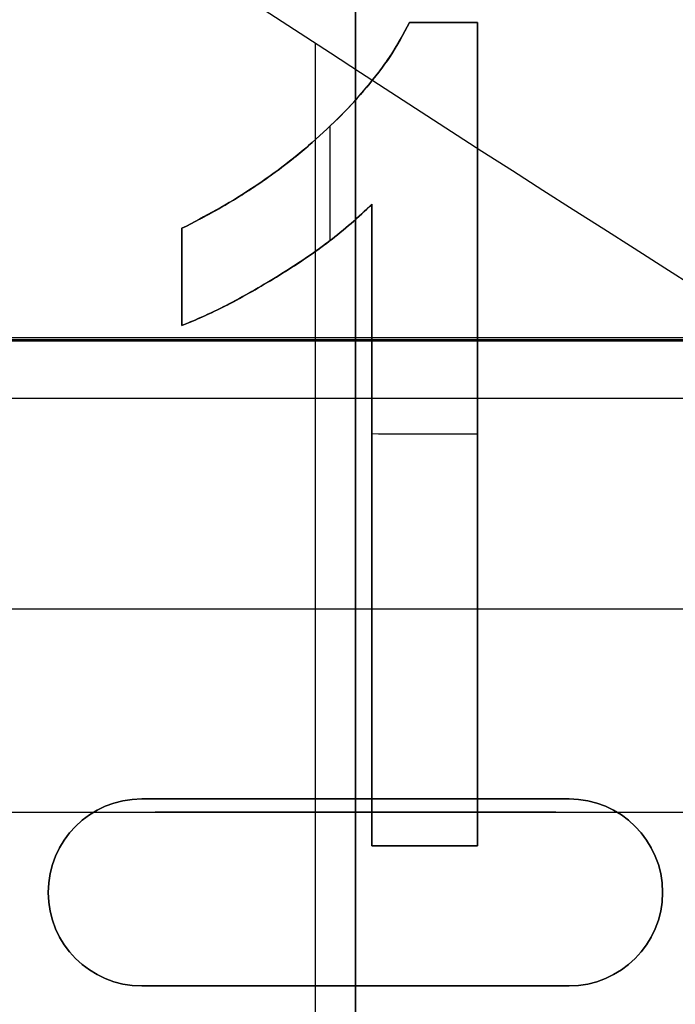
# Model space of a CAD drawing. Header units: millimetres. Extents: x -68 to 68, y -70 to 54.
# Tile 8 of 83: x -47.26 to -44.8, y -48.82 to -45.13. Entities that reach past the tile are written whole.
import ezdxf

# ---------------------------------------------------------------- set-up
doc = ezdxf.new("R2010")
doc.units = ezdxf.units.MM
doc.layers.add('Layer 01', color=7, linetype='Continuous', true_color=0x000000)

# ---------------------------------------------------------------- blocks, each defined once
blk = doc.blocks.new('User_Library-MINI-DIN-6.step')
at = {"layer": 'Layer 01', "color": 9, "true_color": 0xbebebe}
for p, q in [((-13.1, 6.3), (8.881784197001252e-16, 6.3)), ((-6.550000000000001, 6.3, 6.999999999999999), (-6.550000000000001, 6.3, -7)), ((-5, 3.000000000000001), (-5, 5.000000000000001)), ((-5, 5), (1.110223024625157e-16, 5)), ((-5, 3.000000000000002), (1.110223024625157e-16, 3.000000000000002)), ((-5.000000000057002, 2), (-3.552647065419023e-11, 2)), ((-5.000000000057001, 0), (-5.000000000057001, 2)), ((-5.000000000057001, 1, -0.75), (-5.000000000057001, 1, 0.75)), ((-5.000000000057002, 1.38913403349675e-16), (-3.552647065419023e-11, 1.38913403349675e-16)), ((-5, -4), (1.110223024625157e-16, -4)), ((-5, -4.5), (-5, -4.000000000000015)), ((-5.551115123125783e-17, -4.5), (-5, -4.5)), ((-5.551115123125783e-17, -4.7), (-5, -4.7)), ((-5, -5), (-5, -4.699999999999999)), ((-5, -5), (1.110223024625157e-16, -5)), ((2.220446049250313e-16, -6.5), (-13.1, -6.5)), ((-6.550000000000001, -6.5, 6.499999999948), (-6.550000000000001, -6.500000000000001, -6.499999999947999))]:
    blk.add_line(p, q, dxfattribs=at)
at = {"layer": 'Layer 01', "color": 9, "true_color": 0xbebebe, "extrusion": (-1, 0, 0)}
blk.add_arc((0, 0, 5), 5, 90.00000000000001, 270, dxfattribs=at)
at = {"layer": 'Layer 01', "color": 9, "true_color": 0xbebebe, "extrusion": (1, 0, 0)}
for centre, radius, start, end in [((0, 0, -5), 5, 90, 270), ((0, 2.913936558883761e-34, -5), 4.7, 90.00000000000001, 270), ((0, 0, -5), 4.5, 90.00000000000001, 270), ((7.582823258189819e-14, 8.811706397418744e-17, -5), 4.000000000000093, 144.4011407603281, 215.5988592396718)]:
    blk.add_arc(centre, radius, start, end, dxfattribs=at)
at = {"layer": 'Layer 01', "color": 9, "true_color": 0xbebebe}
for points in [[(-5, 3, 0.75), (-5, 3), (-5, 3, -0.75)], [(-5.000000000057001, 2, -0.75), (-5.000000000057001, 2), (-5.000000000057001, 2, 0.75)], [(-5.000000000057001, 0, 0.75), (-5.000000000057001, 0), (-5.000000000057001, 0, -0.75)]]:
    blk.add_open_spline(points, degree=2, dxfattribs=at)
blk = doc.blocks.new('X1.step')
at = {"layer": 'Layer 01', "extrusion": (-0.999999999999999, -1.1924881e-08, -4.3711409e-08)}
blk.add_blockref('User_Library-MINI-DIN-6.step', (73.09999508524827, 7.015313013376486, -13.99999527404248), dxfattribs=at)
blk = doc.blocks.new('Open CASCADE STEP translator 6.8 1.1.1.step')
at = {"layer": 'Layer 01', "color": 96, "true_color": 0x008000}
for p, q in [((13.19999646, -68.05000106, 0.80070198), (14.79999834, -68.05000106, 0.80070198)), ((13.9999974, -68.05000106, 1.60140396), (13.9999974, -68.05000106)), ((12.84999715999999, -68.40000036, 1.60140396), (12.84999715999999, -68.40000036)), ((15.14999764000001, -68.40000036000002, 1.60140396), (15.14999764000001, -68.40000036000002)), ((13.19999646, -68.74999966, 0.80070198), (14.79999834, -68.74999966, 0.80070198)), ((13.9999974, -68.74999966, 1.60140396), (13.9999974, -68.74999966))]:
    blk.add_line(p, q, dxfattribs=at)
at = {"layer": 'Layer 01', "color": 96, "true_color": 0x008000, "extrusion": (0, 0, -1)}
for centre, start, end in [((-13.19999646, -68.40000036, -1.60140396), 270.0000000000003, 90), ((-13.19999645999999, -68.40000036, -0.80070198), 270, 90), ((-14.79999834, -68.40000036, -1.60140396), 90, 269.9999999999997), ((-14.79999834, -68.40000036, -0.80070198), 90.00000000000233, 270.0000000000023)]:
    blk.add_arc(centre, 0.3499993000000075, start, end, dxfattribs=at)
at = {"layer": 'Layer 01', "color": 96, "true_color": 0x008000}
for centre, start, end in [((13.19999646, -68.40000036), 90.0000000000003, 270), ((14.79999834, -68.40000036), 270, 89.99999999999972)]:
    blk.add_arc(centre, 0.3499993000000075, start, end, dxfattribs=at)
for points in [[(13.19999646, -68.05000106, 1.60140396), (13.19999646, -68.05000106, 0.80070198), (13.19999646, -68.05000106)], [(14.79999834, -68.05000106, 1.60140396), (13.9999974, -68.05000106, 1.60140396), (13.19999646, -68.05000106, 1.60140396)], [(13.19999646, -68.05000106), (13.9999974, -68.05000106), (14.79999834, -68.05000106)], [(14.79999834, -68.05000106), (14.79999834, -68.05000106, 0.80070198), (14.79999834, -68.05000106, 1.60140396)], [(13.19999646, -68.74999966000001), (13.19999646, -68.74999966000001, 0.80070198), (13.19999646, -68.74999966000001, 1.60140396)], [(14.79999834, -68.74999966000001), (13.9999974, -68.74999966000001), (13.19999646, -68.74999966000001)], [(14.79999834, -68.74999966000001, 1.60140396), (13.9999974, -68.74999966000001, 1.60140396), (13.19999646, -68.74999966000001, 1.60140396)], [(14.79999834, -68.74999966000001, 1.60140396), (14.79999834, -68.74999966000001, 0.80070198), (14.79999834, -68.74999966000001)]]:
    blk.add_open_spline(points, degree=2, dxfattribs=at)
blk = doc.blocks.new('Board.step')
at = {"layer": 'Layer 01'}
blk.add_blockref('Open CASCADE STEP translator 6.8 1.1.1.step', (0, 0, -1.60140396), dxfattribs=at)
blk = doc.blocks.new('MC403-X_A_090322_MultipleBody.step')
at = {"layer": 'Layer 01'}
for name in ['Board.step', 'X1.step']:
    blk.add_blockref(name, (0, 0), dxfattribs=at)
blk = doc.blocks.new('MC403-X_A_090322_MultipleBody 090322')
at = {"layer": 'Layer 01'}
blk.add_blockref('MC403-X_A_090322_MultipleBody.step', (0, 0), dxfattribs=at)
blk = doc.blocks.new('TRO-13-001 MC403 CASTING270122')
at = {"layer": 'Layer 01', "color": 7, "true_color": 0xdde8ff}
blk.add_line((-48.79725641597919, -46.32941532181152, -12.35), (-27.79725641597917, -46.32941532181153, -12.35), dxfattribs=at)
for points in [[(-27.79725641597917, -46.32417720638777, -12.2), (-38.29725641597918, -46.32417720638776, -12.2), (-48.79725641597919, -46.32417720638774, -12.2)], [(-48.79725641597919, -46.33465343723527, -12.5), (-38.29725641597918, -46.33465343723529, -12.5), (-27.79725641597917, -46.3346534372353, -12.5)]]:
    blk.add_open_spline(points, degree=2, dxfattribs=at)
blk = doc.blocks.new('TRO-13-003 MC403 FRONT CASING270122')
at = {"layer": 'Layer 01', "color": 254, "true_color": 0xcad1ee}
for p, q in [((-45.79723188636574, -45.14297913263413, 18.08516911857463), (-45.54286955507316, -45.14297913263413, 18.08516911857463)), ((-45.67005072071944, -45.14297913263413, 18.23565471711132), (-45.67005072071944, -45.14297913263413, 17.93470037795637)), ((-45.54286955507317, -48.22496155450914, 17.9872300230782), (-45.54286955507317, -45.14297913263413, 17.9872300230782)), ((-46.15000000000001, -54.24690892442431, 15.2), (-46.15000000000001, -45.22149114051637, 15.2)), ((-45.93799550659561, -48.22496155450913, 17.94729736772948), (-45.93799550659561, -45.82333663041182, 17.94729736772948)), ((-46.64922221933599, -46.27773147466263, 17.97847322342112), (-46.64922221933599, -45.91347473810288, 17.97847322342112)), ((-46.64922221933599, -46.09560310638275, 18.1289564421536), (-46.64922221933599, -46.09560310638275, 17.82799000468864)), ((-45.54286955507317, -46.68397034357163, 17.8367536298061), (-45.54286955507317, -46.68397034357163, 18.13770641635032)), ((-45.93799550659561, -47.02414909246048, 18.0977761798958), (-45.93799550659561, -47.02414909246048, 17.79681855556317)), ((-53.40000000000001, -47.33804391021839, 15.2), (-42.78137092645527, -47.33804391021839, 15.2)), ((-45.93799550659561, -48.22496155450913, 17.87524415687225), (-45.54286955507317, -48.22496155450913, 17.87524415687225)), ((-45.74043253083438, -48.22496155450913, 17.72478622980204), (-45.74043253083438, -48.22496155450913, 18.02574143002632))]:
    blk.add_line(p, q, dxfattribs=at)
for points, degree in [([(-38.89999999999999, -49.57778003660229, 15.2), (-43.97109365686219, -46.78981265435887, 15.2), (-48.78313015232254, -43.6046648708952, 15.2), (-53.40000000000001, -40.12029213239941, 15.2)], 3), ([(-45.79723188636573, -45.14297913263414, 17.9291966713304), (-45.79723188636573, -45.14297913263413, 18.07967461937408), (-45.79723188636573, -45.14297913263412, 18.23015256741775)], 2), ([(-45.79723188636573, -45.14297913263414, 17.9291966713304), (-45.71244488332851, -45.14297913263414, 17.93287089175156), (-45.62765743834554, -45.14297913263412, 17.9365349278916), (-45.54286955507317, -45.14297913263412, 17.94018877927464)], 3), ([(-45.54286955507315, -45.14297913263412, 18.24114156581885), (-45.62765743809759, -45.14297913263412, 18.23748874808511), (-45.71244488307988, -45.14297913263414, 18.23382574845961), (-45.79723188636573, -45.14297913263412, 18.23015256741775)], 3), ([(-45.54286955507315, -45.14297913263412, 18.24114156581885), (-45.54286955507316, -45.14297913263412, 18.09066517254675), (-45.54286955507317, -45.14297913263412, 17.94018877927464)], 2), ([(-45.54286955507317, -48.22496155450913, 18.03427126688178), (-45.54286955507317, -47.19763408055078, 18.10322803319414), (-45.54286955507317, -46.17030660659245, 18.17218479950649), (-45.54286955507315, -45.14297913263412, 18.24114156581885)], 3), ([(-45.54286955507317, -45.14297913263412, 17.94018877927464), (-45.54286955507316, -46.17030660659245, 17.87123201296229), (-45.54286955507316, -47.19763408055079, 17.80227524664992), (-45.54286955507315, -48.22496155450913, 17.73331848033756)], 3), ([(-45.85279647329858, -45.24299538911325, 17.92007353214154), (-45.85279647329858, -45.24299538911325, 18.07055182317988), (-45.85279647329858, -45.24299538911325, 18.22103011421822)], 2), ([(-45.92503043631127, -45.34486379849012, 17.91010037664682), (-45.92503043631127, -45.34486379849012, 18.06057910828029), (-45.92503043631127, -45.34486379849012, 18.21105783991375)], 2), ([(-46.01331639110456, -45.44858436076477, 17.8992984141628), (-46.01331639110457, -45.44858436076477, 18.04977768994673), (-46.01331639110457, -45.44858436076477, 18.20025696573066)], 2), ([(-46.11888910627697, -45.55353969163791, 17.8876505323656), (-46.11888910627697, -45.55353969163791, 18.03813045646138), (-46.11888910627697, -45.55353969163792, 18.18861038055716)], 2), ([(-46.09604588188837, -45.53215820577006, 17.89008274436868), (-46.09604588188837, -45.67495908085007, 17.8804975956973), (-46.09604588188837, -45.81775995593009, 17.8709124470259), (-46.09604588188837, -45.9605608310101, 17.86132729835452)], 3), ([(-46.2374268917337, -45.65540810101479, 17.87563572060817), (-46.2374268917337, -45.65540810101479, 18.02611637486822), (-46.2374268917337, -45.65540810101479, 18.17659702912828)], 2), ([(-46.36522544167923, -45.74925051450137, 17.86373569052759), (-46.36522544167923, -45.74925051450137, 18.0142171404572), (-46.36522544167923, -45.74925051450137, 18.16469859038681)], 2), ([(-46.50228475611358, -45.83506693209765, 17.85197061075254), (-46.50228475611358, -45.83506693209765, 18.00245290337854), (-46.50228475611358, -45.83506693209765, 18.15293519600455)], 2), ([(-45.93799550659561, -45.82333663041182, 17.87742006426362), (-45.93799550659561, -45.82333663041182, 18.02789887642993), (-45.93799550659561, -45.82333663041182, 18.17837768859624)], 2), ([(-45.93799550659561, -45.82333663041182, 18.17837768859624), (-45.93799550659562, -46.62387827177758, 18.12464334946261), (-45.93799550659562, -47.42441991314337, 18.07090901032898), (-45.93799550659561, -48.22496155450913, 18.01717467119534)], 3), ([(-45.93799550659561, -48.22496155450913, 17.71621704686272), (-45.93799550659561, -47.42441991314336, 17.76995138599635), (-45.93799550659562, -46.62387827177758, 17.82368572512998), (-45.93799550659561, -45.82333663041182, 17.87742006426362)], 3), ([(-46.00714254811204, -45.88816198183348, 17.87007524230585), (-46.00714254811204, -45.88816198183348, 18.02055448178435), (-46.00714254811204, -45.88816198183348, 18.17103372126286)], 2), ([(-46.64922221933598, -45.91347473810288, 17.8402149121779), (-46.64922221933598, -45.91347473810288, 17.99069813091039), (-46.64922221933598, -45.91347473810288, 18.14118134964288)], 2), ([(-46.64922221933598, -45.91347473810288, 18.14118134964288), (-46.64922221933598, -46.03489365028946, 18.1330314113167), (-46.64922221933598, -46.15631256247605, 18.12488147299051), (-46.649222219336, -46.27773147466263, 18.11673153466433)], 3), ([(-46.64922221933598, -46.27773147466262, 17.81576509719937), (-46.64922221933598, -46.15631256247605, 17.82391503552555), (-46.64922221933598, -46.03489365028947, 17.83206497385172), (-46.64922221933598, -45.91347473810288, 17.8402149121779)], 3), ([(-46.08616773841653, -45.95298733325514, 17.86226718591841), (-46.08616773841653, -45.95298733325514, 18.01274691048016), (-46.08616773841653, -45.95298733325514, 18.16322663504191)], 2), ([(-46.17568846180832, -46.01843006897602, 17.85396973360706), (-46.17568846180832, -46.01843006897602, 18.00445001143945), (-46.17568846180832, -46.01843006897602, 18.15493028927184)], 2), ([(-46.27508733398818, -46.08325542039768, 17.84526722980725), (-46.27508733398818, -46.08325542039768, 17.99574812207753), (-46.27508733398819, -46.08325542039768, 18.14622901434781)], 2), ([(-46.37633835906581, -46.14375908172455, 17.83676448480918), (-46.37633835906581, -46.14375908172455, 17.98724600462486), (-46.37633835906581, -46.14375908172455, 18.13772752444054)], 2), ([(-46.4726503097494, -46.19685413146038, 17.82897453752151), (-46.4726503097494, -46.19685413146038, 17.97945665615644), (-46.4726503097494, -46.19685413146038, 18.12993877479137)], 2), ([(-46.5634058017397, -46.24130580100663, 17.82201708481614), (-46.5634058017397, -46.24130580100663, 17.97249976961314), (-46.5634058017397, -46.24130580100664, 18.12298245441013)], 2), ([(-46.64922221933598, -46.27773147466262, 17.81576509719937), (-46.64922221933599, -46.27773147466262, 17.96624831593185), (-46.649222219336, -46.27773147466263, 18.11673153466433)], 2), ([(-45.54286955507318, -46.68397034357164, 17.8367536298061), (-45.67457820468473, -46.68389105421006, 17.83108309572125), (-45.80628685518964, -46.68379830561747, 17.82538884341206), (-45.93799550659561, -46.68369187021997, 17.81967088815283)], 3), ([(-45.54286955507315, -48.22496155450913, 17.73331848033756), (-45.67457926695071, -48.22496155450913, 17.72764257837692), (-45.80628792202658, -48.22496155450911, 17.72194209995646), (-45.93799550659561, -48.22496155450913, 17.71621704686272)], 3), ([(-45.93799550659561, -48.22496155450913, 17.71621704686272), (-45.93799550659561, -48.22496155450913, 17.86669585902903), (-45.93799550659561, -48.22496155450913, 18.01717467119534)], 2), ([(-45.93799550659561, -48.22496155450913, 18.01717467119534), (-45.80628792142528, -48.22496155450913, 18.02289810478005), (-45.67457926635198, -48.22496155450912, 18.02859697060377), (-45.54286955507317, -48.22496155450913, 18.03427126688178)], 3), ([(-45.54286955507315, -48.22496155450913, 17.73331848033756), (-45.54286955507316, -48.22496155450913, 17.88379487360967), (-45.54286955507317, -48.22496155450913, 18.03427126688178)], 2)]:
    blk.add_open_spline(points, degree=degree, dxfattribs=at)
for points, knots in [([(-45.79723188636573, -45.14297913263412, 18.23015256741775), (-45.8200614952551, -45.18643898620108, 18.22624639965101), (-45.84317743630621, -45.22966998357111, 18.22234253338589), (-45.89705005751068, -45.31002650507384, 18.2146111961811), (-45.92668328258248, -45.34804970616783, 18.21077209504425), (-46.01932097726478, -45.45913201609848, 18.19928863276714), (-46.08829475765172, -45.52769803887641, 18.1916822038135), (-46.23516259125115, -45.6565159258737, 18.17662231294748), (-46.31305597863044, -45.71531836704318, 18.16926628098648), (-46.47640741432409, -45.82261878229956, 18.15489489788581), (-46.56240313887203, -45.86876273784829, 18.14801371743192), (-46.64922221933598, -45.91347473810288, 18.14118134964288)], [-1.171994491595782, -1.171994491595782, -1.171994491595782, -1.171994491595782, -1.025495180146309, -1.025495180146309, -0.8789958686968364, -0.8789958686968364, -0.5859972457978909, -0.5859972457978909, -0.2929986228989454, -0.2929986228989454, 0, 0, 0, 0]), ([(-46.64922221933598, -45.91347473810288, 17.8402149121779), (-46.56237955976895, -45.86875059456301, 17.84705021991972), (-46.47635289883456, -45.82258933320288, 17.85393499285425), (-46.31290977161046, -45.71521596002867, 17.86831731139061), (-46.23505803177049, -45.65643732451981, 17.87567087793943), (-46.08806922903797, -45.52748709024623, 17.89074672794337), (-46.01933995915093, -45.45914819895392, 17.89832809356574), (-45.9267454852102, -45.34812757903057, 17.90980667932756), (-45.89711763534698, -45.31011780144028, 17.91364501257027), (-45.8432250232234, -45.22975044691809, 17.92137860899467), (-45.82008403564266, -45.18648189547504, 17.92528636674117), (-45.79723188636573, -45.14297913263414, 17.9291966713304)], [-1.171995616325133, -1.171995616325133, -1.171995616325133, -1.171995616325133, -0.8789967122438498, -0.8789967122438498, -0.5859978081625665, -0.5859978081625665, -0.2929989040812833, -0.2929989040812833, -0.1464994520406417, -0.1464994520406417, 0, 0, 0, 0]), ([(-46.64922221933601, -45.91347473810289, 18.03518373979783), (-46.59984762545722, -45.88804672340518, 18.03518373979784), (-46.50253322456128, -45.83792961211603, 18.03518373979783), (-46.36504901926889, -45.75137047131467, 18.03518373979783), (-46.23669272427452, -45.65753679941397, 18.03518373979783), (-46.11958914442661, -45.55644937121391, 18.03518373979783), (-46.01461324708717, -45.45311987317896, 18.03518373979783), (-45.92614853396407, -45.34885635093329, 18.03518373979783), (-45.85212689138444, -45.24748065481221, 18.03518373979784), (-45.81498883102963, -45.17678234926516, 18.03518373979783), (-45.79723188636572, -45.14297913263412, 18.03518373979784)], [-1.549495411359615e-14, -1.549495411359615e-14, -1.549495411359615e-14, -1.549495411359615e-14, 0.1426572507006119, 0.2811689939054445, 0.4169771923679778, 0.5508524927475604, 0.6783641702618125, 0.7950324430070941, 0.901998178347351, 1.000000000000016, 1.000000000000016, 1.000000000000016, 1.000000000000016]), ([(-46.649222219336, -46.27773147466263, 18.11673153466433), (-46.58375937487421, -46.25080374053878, 18.12142776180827), (-46.51926220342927, -46.22180884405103, 18.12621398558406), (-46.39432776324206, -46.15513060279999, 18.13618001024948), (-46.33323505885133, -46.11943162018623, 18.14125550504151), (-46.21302543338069, -46.04464600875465, 18.15153719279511), (-46.15446551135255, -46.00499748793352, 18.15675666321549), (-46.04177962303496, -45.91928922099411, 18.16742351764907), (-45.98891026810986, -45.87243765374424, 18.17286937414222), (-45.93799550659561, -45.82333663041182, 18.17837768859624)], [-0.8513576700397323, -0.8513576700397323, -0.8513576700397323, -0.8513576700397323, -0.6385182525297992, -0.6385182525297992, -0.4256788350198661, -0.4256788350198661, -0.212839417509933, -0.212839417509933, 0, 0, 0, 0]), ([(-45.93799550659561, -45.82333663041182, 17.87742006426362), (-45.98890990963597, -45.87243730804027, 17.87191116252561), (-46.04177967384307, -45.91928937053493, 17.86646460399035), (-46.15446989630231, -46.00500071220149, 17.85579596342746), (-46.21302568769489, -46.0446461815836, 17.85057615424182), (-46.3332357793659, -46.11943205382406, 17.84029293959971), (-46.39433036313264, -46.15513204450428, 17.83521653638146), (-46.51926245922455, -46.22180892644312, 17.82524915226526), (-46.58375928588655, -46.25080370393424, 17.82046214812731), (-46.64922221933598, -46.27773147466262, 17.81576509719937)], [-0.8513583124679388, -0.8513583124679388, -0.8513583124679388, -0.8513583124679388, -0.6385187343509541, -0.6385187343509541, -0.4256791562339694, -0.4256791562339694, -0.2128395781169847, -0.2128395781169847, 0, 0, 0, 0]), ([(-45.9379955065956, -45.82333663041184, 17.9970713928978), (-45.96074689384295, -45.8452775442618, 17.99707139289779), (-46.00803315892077, -45.89087932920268, 17.9970713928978), (-46.08796559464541, -45.95541724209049, 17.99707139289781), (-46.1771804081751, -46.02082915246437, 17.99707139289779), (-46.27451908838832, -46.08373001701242, 17.99707139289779), (-46.37373940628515, -46.14294439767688, 17.99707139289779), (-46.46962306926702, -46.1961986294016, 17.99707139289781), (-46.56056925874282, -46.24126463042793, 17.9970713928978), (-46.62047600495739, -46.26590689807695, 17.9970713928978), (-46.64922221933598, -46.27773147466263, 17.99707139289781)], [2.686169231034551e-16, 2.686169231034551e-16, 2.686169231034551e-16, 2.686169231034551e-16, 0.1116703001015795, 0.2320944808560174, 0.3627434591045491, 0.5025575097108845, 0.6415251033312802, 0.7710984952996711, 0.8901617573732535, 0.9999999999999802, 0.9999999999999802, 0.9999999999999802, 0.9999999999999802])]:
    blk.add_open_spline(points, degree=3, knots=knots, dxfattribs=at)

msp = doc.modelspace()

# ---------------------------------------------------------------- block references
at = {"layer": 'Layer 01'}
for name, p in [('TRO-13-001 MC403 CASTING270122', (0, 0)), ('TRO-13-003 MC403 FRONT CASING270122', (0, 0)), ('MC403-X_A_090322_MultipleBody 090322', (-60.00000000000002, 19.99999999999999, 1.60140396))]:
    msp.add_blockref(name, p, dxfattribs=at)

doc.saveas('drawing.dxf')
